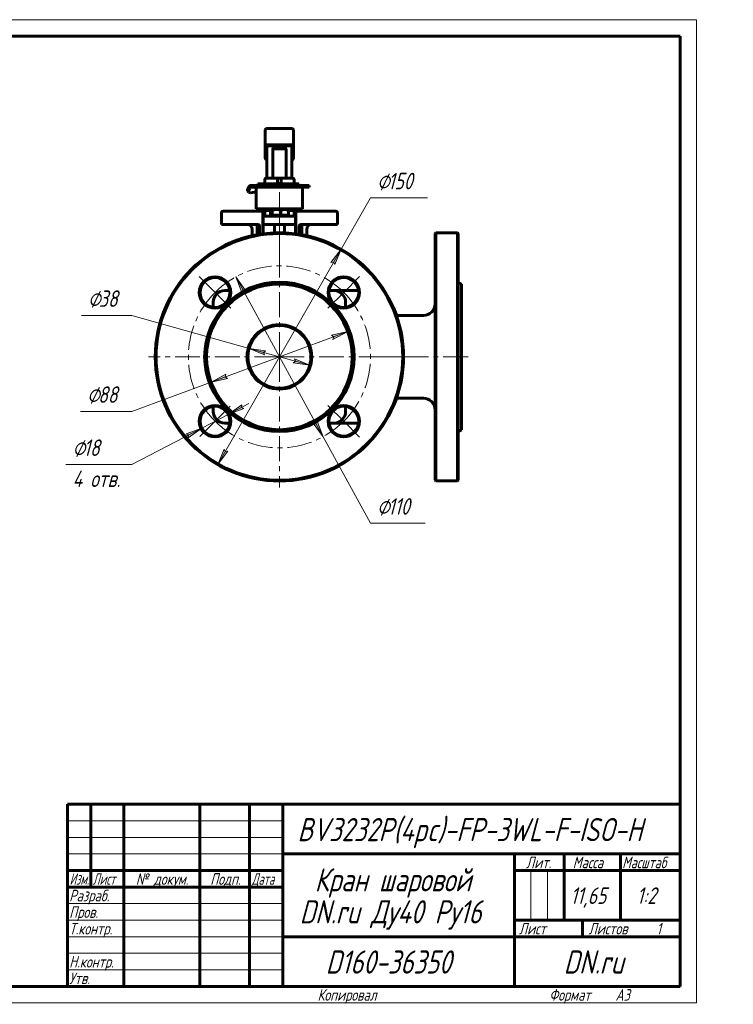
# Model space of a CAD drawing. Header units: millimetres. Extents: x 0 to 431, y 0 to 297.
# Tile 5 of 5: x 216 to 431, y 0 to 297. Entities that reach past the tile are written whole.
import ezdxf

# ---------------------------------------------------------------- set-up
doc = ezdxf.new("R2010")
doc.units = ezdxf.units.MM
for name, pattern in [('K5LT_AXLED', [12, 7.5, -1.5, 1.5, -1.5]), ('K5LT_BASIC', [0]), ('K5LT_THIN', [0])]:
    doc.linetypes.add(name, pattern=pattern)
doc.layers.add('Системный слой', color=7, linetype='Continuous')
doc.layers.add('Системный слой (1)', color=7, linetype='Continuous', true_color=0x6c6c6c)
doc.styles.add('KDIMTEXTSTYLE', font='txt', dxfattribs={"width": 0.96, "oblique": 15, "height": 5})
doc.styles.add('KTEXTSTYLE', font='txt', dxfattribs={"width": 0.96, "height": 5})
doc.dimstyles.new('KDIMSTYLE (0.50)', dxfattribs={"dimtxt": 5, "dimasz": 1, "dimexe": 2, "dimexo": 0, "dimgap": 1, "dimtad": 1, "dimlfac": 2, "dimtxsty": 'KDIMTEXTSTYLE', "dimsah": 1, "dimcen": 0, "dimdle": 1, "dimadec": 0, "dimazin": 0, "dimtfac": 0.667, "dimtmove": 0, "dimatfit": 3, "dimfxl": 1, "dimtvp": 1, "dimtolj": 1, "dimtzin": 0, "dimarcsym": 0})

# ---------------------------------------------------------------- blocks, each defined once
blk = doc.blocks.new('U14')
at = {"layer": 'Системный слой (1)', "color": 143, "linetype": 'K5LT_BASIC', "lineweight": 60, "true_color": 0x33acca}
for p, q in [((273.99, 211.66), (273.99, 210.14)), ((273.99, 180.18), (273.99, 178.66))]:
    blk.add_line(p, q, dxfattribs=at)
blk = doc.blocks.new('U15')
at = {"layer": 'Системный слой (1)', "color": 143, "linetype": 'K5LT_BASIC', "lineweight": 60, "true_color": 0x33acca}
for p, q in [((291.28, 239.41), (287.74, 239.41)), ((300.24, 239.41), (296.69, 239.41))]:
    blk.add_line(p, q, dxfattribs=at)
blk = doc.blocks.new('U16')
at = {"layer": 'Системный слой (1)', "color": 143, "linetype": 'K5LT_BASIC', "lineweight": 60, "true_color": 0x33acca}
for p, q in [((313.99, 210.14), (313.99, 211.66)), ((313.99, 178.66), (313.99, 180.18))]:
    blk.add_line(p, q, dxfattribs=at)
blk = doc.blocks.new('U17')
at = {"layer": 'Системный слой (1)', "color": 143, "linetype": 'K5LT_BASIC', "lineweight": 60, "true_color": 0x33acca}
for p, q in [((277.49, 175.16), (279.01, 175.16)), ((308.97, 175.16), (310.49, 175.16))]:
    blk.add_line(p, q, dxfattribs=at)
blk = doc.blocks.new('U18')
at = {"layer": 'Системный слой (1)', "color": 143, "linetype": 'K5LT_BASIC', "lineweight": 60, "true_color": 0x33acca}
for p, q in [((279.01, 215.16), (277.49, 215.16)), ((310.49, 215.16), (308.97, 215.16))]:
    blk.add_line(p, q, dxfattribs=at)
blk = doc.blocks.new('U19')
at = {"layer": 'Системный слой (1)', "color": 143, "linetype": 'K5LT_BASIC', "lineweight": 60, "true_color": 0x33acca}
for p, q in [((291.34, 239.53), (291.28, 239.44)), ((291.4, 239.6), (291.34, 239.53)), ((291.45, 239.64), (291.4, 239.6)), ((291.48, 239.65), (291.45, 239.64)), ((291.5, 239.66), (291.48, 239.65)), ((291.52, 239.66), (291.5, 239.66))]:
    blk.add_line(p, q, dxfattribs=at)
blk = doc.blocks.new('U20')
at = {"layer": 'Системный слой (1)', "color": 143, "linetype": 'K5LT_BASIC', "lineweight": 60, "true_color": 0x33acca}
for p, q in [((284.98, 246.01), (284.58, 245.13)), ((284.58, 245.13), (284.64, 244.9)), ((284.64, 244.9), (285.24, 244.69)), ((285.24, 244.69), (286.49, 244.94)), ((286.49, 244.94), (286.99, 245.12))]:
    blk.add_line(p, q, dxfattribs=at)
blk = doc.blocks.new('U21')
at = {"layer": 'Системный слой (1)', "color": 30, "linetype": 'K5LT_AXLED', "lineweight": 18, "true_color": 0xff8000}
for q in [(293.99, 234.66), (254.49, 195.16), (333.49, 195.16), (293.99, 155.66)]:
    blk.add_line((293.99, 195.16), q, dxfattribs=at)
blk = doc.blocks.new('U22')
at = {"layer": 'Системный слой (1)', "color": 30, "linetype": 'K5LT_AXLED', "lineweight": 18, "true_color": 0xff8000}
for p, q in [((274.54, 214.6), (269.77, 219.38)), ((313.43, 214.6), (318.21, 219.38)), ((279.32, 209.83), (274.54, 214.6)), ((308.66, 209.83), (313.43, 214.6)), ((279.14, 180.31), (274.54, 175.71)), ((308.66, 180.49), (313.43, 175.71)), ((274.54, 175.71), (269.95, 171.12)), ((313.43, 175.71), (318.21, 170.94))]:
    blk.add_line(p, q, dxfattribs=at)
for start, end in [(45, 135), (135, 225), (315, 45), (225, 315)]:
    blk.add_arc((293.99, 195.16), 27.5, start, end, dxfattribs=at)
blk = doc.blocks.new('D4')
at = {"layer": 'Системный слой (1)'}
for points in [[(310.71, 223.03), (312.63, 227.7), (309.57, 223.69), (310.39, 223.79)], [(275.35, 162.62), (278.4, 166.63), (277.58, 166.53), (277.26, 167.29)]]:
    blk.add_hatch(color=7, dxfattribs=at).paths.add_polyline_path(points)
at = {"layer": 'Системный слой (1)', "color": 7, "linetype": 'K5LT_THIN', "lineweight": 18, "true_color": 0xffffff}
for p, q in [((312.63, 227.7), (321.49, 243.16)), ((275.35, 162.62), (312.63, 227.7)), ((309.57, 223.69), (312.63, 227.7)), ((312.63, 227.7), (310.71, 223.03)), ((310.39, 223.79), (309.57, 223.69)), ((310.71, 223.03), (310.39, 223.79)), ((275.35, 162.62), (277.26, 167.29)), ((278.4, 166.63), (275.35, 162.62)), ((277.26, 167.29), (277.58, 166.53)), ((277.58, 166.53), (278.4, 166.63))]:
    blk.add_line(p, q, dxfattribs=at)
blk.add_arc((293.99, 195.16), 37.5, 237.1358, 180, dxfattribs=at)
blk.add_arc((293.99, 195.16), 37.5, 237.1358, 180, dxfattribs=at)
blk.add_wipeout([(323.49, 244.16), (323.49, 251.54), (336.16, 251.54), (336.16, 244.16)]).dxf.layer = 'Системный слой (1)'
blk.add_line((321.49, 243.16), (338.68, 243.16), dxfattribs=at)
at = {"layer": 'Системный слой (1)', "color": 7, "char_height": 5, "attachment_point": 1, "style": 'KTEXTSTYLE'}
for s, insert in [('\\fArial|b0|c204|p34;\\H5.0;\\W1.000;\\Q15;\\fGOST Type AU|b0|i0|c204|p34;\\Q15;\\W0.960;⌀', (323.49, 250.75)), ('\\fArial|b0|c204|p34;\\H5.0;\\W1.000;\\Q15;\\fGOST Type AU|b0|i0|c204|p34;\\Q15;\\W0.960;150', (326.79, 250.75))]:
    blk.add_mtext(s, dxfattribs=dict(at, insert=insert))
blk = doc.blocks.new('KDIMARROW_01')
at = {"layer": 'Системный слой'}
blk.add_hatch(color=0, dxfattribs=at).paths.add_polyline_path([(-5, -0.66), (0, 0), (-5, 0.66), (-4.5, 0)])
at = {"layer": 'Системный слой', "color": 0, "linetype": 'K5LT_THIN', "lineweight": 18}
for p, q in [((-4.5, 0), (-5, 0.66)), ((-5, 0.66), (0, 0)), ((0, 0), (-5, -0.66)), ((-5, -0.66), (-4.5, 0))]:
    blk.add_line(p, q, dxfattribs=at)
at = {"layer": 'Системный слой (1)', "color": 0, "linetype": 'K5LT_THIN', "lineweight": 18}
blk.add_line((293.99, 195.16), (293.49, 195.16), dxfattribs=at)
blk = doc.blocks.new('D5')
at = {"layer": 'Системный слой (1)'}
for points in [[(283.77, 215.21), (280.79, 219.29), (282.61, 214.58), (282.95, 215.34)], [(307.19, 171.03), (305.36, 175.74), (305.03, 174.98), (304.21, 175.1)]]:
    blk.add_hatch(color=7, dxfattribs=at).paths.add_polyline_path(points)
at = {"layer": 'Системный слой (1)', "color": 7, "linetype": 'K5LT_THIN', "lineweight": 18, "true_color": 0xffffff}
for p, q in [((280.79, 219.29), (283.77, 215.21)), ((282.61, 214.58), (280.79, 219.29)), ((280.79, 219.29), (307.19, 171.03)), ((282.95, 215.34), (282.61, 214.58)), ((283.77, 215.21), (282.95, 215.34)), ((305.03, 174.98), (305.36, 175.74)), ((305.36, 175.74), (307.19, 171.03)), ((307.19, 171.03), (304.21, 175.1)), ((304.21, 175.1), (305.03, 174.98)), ((307.19, 171.03), (321.49, 144.89))]:
    blk.add_line(p, q, dxfattribs=at)
blk.add_wipeout([(323.49, 145.89), (323.49, 153.27), (335.52, 153.27), (335.52, 145.89)]).dxf.layer = 'Системный слой (1)'
blk.add_line((321.49, 144.89), (338.02, 144.89), dxfattribs=at)
at = {"layer": 'Системный слой (1)', "color": 7, "char_height": 5, "attachment_point": 1, "style": 'KTEXTSTYLE'}
for s, insert in [('\\fArial|b0|c204|p34;\\H5.0;\\W1.000;\\Q15;\\fGOST Type AU|b0|i0|c204|p34;\\Q15;\\W0.960;⌀', (323.49, 152.48)), ('\\fArial|b0|c204|p34;\\H5.0;\\W1.000;\\Q15;\\fGOST Type AU|b0|i0|c204|p34;\\Q15;\\W0.960;110', (326.79, 152.48))]:
    blk.add_mtext(s, dxfattribs=dict(at, insert=insert))
blk = doc.blocks.new('D6')
at = {"layer": 'Системный слой (1)'}
for points in [[(310.16, 200.44), (314.62, 202.79), (309.7, 201.67), (310.4, 201.23)], [(278.27, 188.64), (277.57, 189.09), (277.81, 189.88), (273.35, 187.53)]]:
    blk.add_hatch(color=7, dxfattribs=at).paths.add_polyline_path(points)
at = {"layer": 'Системный слой (1)', "color": 7, "linetype": 'K5LT_THIN', "lineweight": 18, "true_color": 0xffffff}
for p, q in [((314.62, 202.79), (273.35, 187.53)), ((309.7, 201.67), (314.62, 202.79)), ((314.62, 202.79), (310.16, 200.44)), ((310.4, 201.23), (309.7, 201.67)), ((310.16, 200.44), (310.4, 201.23)), ((273.35, 187.53), (249.38, 178.66)), ((273.35, 187.53), (277.81, 189.88)), ((278.27, 188.64), (273.35, 187.53)), ((277.81, 189.88), (277.57, 189.09)), ((277.57, 189.09), (278.27, 188.64))]:
    blk.add_line(p, q, dxfattribs=at)
blk.add_wipeout([(235.9, 179.66), (235.9, 187.04), (246.92, 187.04), (246.92, 179.66)]).dxf.layer = 'Системный слой (1)'
blk.add_line((249.38, 178.66), (233.9, 178.66), dxfattribs=at)
at = {"layer": 'Системный слой (1)', "color": 7, "char_height": 5, "attachment_point": 1, "style": 'KTEXTSTYLE'}
for s, insert in [('\\fArial|b0|c204|p34;\\H5.0;\\W1.000;\\Q15;\\fGOST Type AU|b0|i0|c204|p34;\\Q15;\\W0.960;⌀', (235.9, 186.25)), ('\\fArial|b0|c204|p34;\\H5.0;\\W1.000;\\Q15;\\fGOST Type AU|b0|i0|c204|p34;\\Q15;\\W0.960;88', (239.21, 186.25))]:
    blk.add_mtext(s, dxfattribs=dict(at, insert=insert))
blk = doc.blocks.new('D7')
at = {"layer": 'Системный слой (1)'}
for points in [[(282.53, 179.87), (283.27, 179.51), (278.53, 177.79), (282.67, 180.68)], [(266.42, 170.74), (270.55, 173.64), (265.81, 171.91), (266.56, 171.56)]]:
    blk.add_hatch(color=7, dxfattribs=at).paths.add_polyline_path(points)
at = {"layer": 'Системный слой (1)', "color": 7, "linetype": 'K5LT_THIN', "lineweight": 18, "true_color": 0xffffff}
for p, q in [((278.53, 177.79), (284.74, 181.02)), ((282.67, 180.68), (278.53, 177.79)), ((278.53, 177.79), (283.27, 179.51)), ((282.53, 179.87), (282.67, 180.68)), ((283.27, 179.51), (282.53, 179.87)), ((278.53, 177.79), (270.55, 173.64)), ((270.55, 173.64), (249.38, 162.62)), ((270.55, 173.64), (264.34, 170.41)), ((270.55, 173.64), (265.81, 171.91)), ((266.42, 170.74), (270.55, 173.64)), ((265.81, 171.91), (266.56, 171.56)), ((266.56, 171.56), (266.42, 170.74))]:
    blk.add_line(p, q, dxfattribs=at)
blk.add_wipeout([(231.51, 154.24), (231.51, 171), (246.75, 171), (246.75, 154.24)]).dxf.layer = 'Системный слой (1)'
blk.add_line((249.38, 162.62), (229.51, 162.62), dxfattribs=at)
at = {"layer": 'Системный слой (1)', "color": 7, "char_height": 5, "attachment_point": 1, "style": 'KTEXTSTYLE'}
for s, insert in [('\\fArial|b0|c204|p34;\\H5.0;\\W1.000;\\Q15;\\fGOST Type AU|b0|i0|c204|p34;\\Q15;\\W0.960;⌀', (231.51, 170.21)), ('\\fArial|b0|c204|p34;\\H5.0;\\W1.000;\\Q15;\\fGOST Type AU|b0|i0|c204|p34;\\Q15;\\W0.960;18', (234.81, 170.21)), ('\\fArial|b0|c204|p34;\\H5.0;\\W1.000;\\Q15;\\fGOST Type AU|b0|i0|c204|p34;\\Q15;\\W0.960;4 отв.', (231.51, 160.83))]:
    blk.add_mtext(s, dxfattribs=dict(at, insert=insert))
blk = doc.blocks.new('D8')
at = {"layer": 'Системный слой (1)'}
for points in [[(289.17, 196.51), (289.83, 197.01), (284.84, 197.72), (289.48, 195.74)], [(303.14, 192.6), (298.5, 194.58), (298.8, 193.81), (298.14, 193.31)]]:
    blk.add_hatch(color=7, dxfattribs=at).paths.add_polyline_path(points)
at = {"layer": 'Системный слой (1)', "color": 7, "linetype": 'K5LT_THIN', "lineweight": 18, "true_color": 0xffffff}
for p, q in [((284.84, 197.72), (249.38, 207.66)), ((284.84, 197.72), (289.83, 197.01)), ((289.48, 195.74), (284.84, 197.72)), ((303.14, 192.6), (284.84, 197.72)), ((289.83, 197.01), (289.17, 196.51)), ((289.17, 196.51), (289.48, 195.74)), ((298.14, 193.31), (298.8, 193.81)), ((298.8, 193.81), (298.5, 194.58)), ((298.5, 194.58), (303.14, 192.6)), ((303.14, 192.6), (298.14, 193.31))]:
    blk.add_line(p, q, dxfattribs=at)
blk.add_wipeout([(236.17, 208.66), (236.17, 216.04), (246.93, 216.04), (246.93, 208.66)]).dxf.layer = 'Системный слой (1)'
blk.add_line((249.38, 207.66), (234.17, 207.66), dxfattribs=at)
at = {"layer": 'Системный слой (1)', "color": 7, "char_height": 5, "attachment_point": 1, "style": 'KTEXTSTYLE'}
for s, insert in [('\\fArial|b0|c204|p34;\\H5.0;\\W1.000;\\Q15;\\fGOST Type AU|b0|i0|c204|p34;\\Q15;\\W0.960;⌀', (236.17, 215.25)), ('\\fArial|b0|c204|p34;\\H5.0;\\W1.000;\\Q15;\\fGOST Type AU|b0|i0|c204|p34;\\Q15;\\W0.960;38', (239.47, 215.25))]:
    blk.add_mtext(s, dxfattribs=dict(at, insert=insert))
blk = doc.blocks.new('U44')
at = {"color": 7, "linetype": 'K5LT_THIN', "lineweight": 18, "true_color": 0xffffff}
for p, q in [((0, 297), (420, 297)), ((420, 297), (420, 0)), ((230, 55), (295, 55)), ((230, 50), (295, 50)), ((230, 45), (295, 45)), ((369.96, 25), (369.96, 40)), ((374.98, 25), (374.98, 40)), ((230, 30), (295, 30)), ((230, 25), (295, 25)), ((230, 20), (295, 20)), ((230, 15), (295, 15)), ((230, 10), (295, 10)), ((420, 0), (0, 0))]:
    blk.add_line(p, q, dxfattribs=at)
at = {"color": 143, "linetype": 'K5LT_BASIC', "lineweight": 60, "true_color": 0x33acca}
for p, q in [((20, 292), (415, 292)), ((415, 292), (415, 5)), ((230, 60), (415, 60)), ((230, 5), (230, 60)), ((237, 35), (237, 60)), ((247, 5), (247, 60)), ((270, 5), (270, 60)), ((285, 5), (285, 60)), ((295, 5), (295, 60)), ((295, 45), (415, 45)), ((365, 5), (365, 45)), ((380, 25), (380, 45)), ((397, 25), (397, 45)), ((230, 40), (295, 40)), ((365, 40), (380, 40)), ((380, 40), (415, 40)), ((230, 35), (295, 35)), ((365, 25), (415, 25)), ((385.57, 20), (385.57, 25)), ((295, 20), (365, 20)), ((365, 20), (415, 20)), ((415, 5), (20, 5))]:
    blk.add_line(p, q, dxfattribs=at)
at = {"color": 7, "attachment_point": 1, "style": 'KTEXTSTYLE'}
for s, insert, char_height in [('\\fArial|b0|c204|p34;\\H5.0;\\W1.000;\\Q15;\\fGOST Type AU|b0|i0|c204|p34;\\Q15;\\W0.960;\\H7.00;BV3232P(4pc)-FP-3WL-F-ISO-H', (299.46, 55.86), 7), ('\\fArial|b0|c204|p34;\\H5.0;\\W1.000;\\Q15;\\fGOST Type AU|b0|i0|c204|p34;\\Q15;\\W0.960;\\H3.50;Лит.', (368.47, 44.18), 3.5), ('\\fArial|b0|c204|p34;\\H5.0;\\W1.000;\\Q15;\\fGOST Type AU|b0|i0|c204|p34;\\Q15;\\W0.960;\\H3.50;Масса', (382.58, 44.18), 3.5), ('\\fArial|b0|c204|p34;\\H5.0;\\W1.000;\\Q15;\\fGOST Type AU|b0|i0|c204|p34;\\Q15;\\W0.926;\\H3.50;Масштаб', (397.52, 44.18), 3.5), ('\\fArial|b0|c204|p34;\\H5.0;\\W1.000;\\Q15;\\fGOST Type AU|b0|i0|c204|p34;\\Q15;\\W0.786;\\H3.50;Изм.', (230.62, 39.18), 3.5), ('\\fArial|b0|c204|p34;\\H5.0;\\W1.000;\\Q15;\\fGOST Type AU|b0|i0|c204|p34;\\Q15;\\W0.800;\\H3.50;Лист', (237.61, 39.18), 3.5), ('\\fArial|b0|c204|p34;\\H5.0;\\W1.000;\\Q15;\\fGOST Type AU|b0|i0|c204|p34;\\Q15;\\W0.960;\\H3.50;№ докум.', (250.63, 39.18), 3.5), ('\\fArial|b0|c204|p34;\\H5.0;\\W1.000;\\Q15;\\fGOST Type AU|b0|i0|c204|p34;\\Q15;\\W0.960;\\H3.50;Подп.', (273.1, 39.18), 3.5), ('\\fArial|b0|c204|p34;\\H5.0;\\W1.000;\\Q15;\\fGOST Type AU|b0|i0|c204|p34;\\Q15;\\W0.800;\\H3.50;Дата', (285.61, 39.18), 3.5), ('\\fArial|b0|c204|p34;\\H5.0;\\W1.000;\\Q15;\\fGOST Type AU|b0|i0|c204|p34;\\Q15;\\W0.960;\\H7.00;Кран шаровой', (304.65, 40.69), 7), ('\\fArial|b0|c204|p34;\\H5.0;\\W1.000;\\Q15;\\fGOST Type AU|b0|i0|c204|p34;\\Q15;\\W0.960;\\H3.50;Разраб.', (230.5, 34.18), 3.5), ('\\fArial|b0|c204|p34;\\H5.0;\\W1.000;\\Q15;\\fGOST Type AU|b0|i0|c204|p34;\\Q15;\\W0.960;11,65', (381.9, 34.9), 5), ('\\fArial|b0|c204|p34;\\H5.0;\\W1.000;\\Q15;\\fGOST Type AU|b0|i0|c204|p34;\\Q15;\\W0.960;{\\c16737820;1:2}', (401.92, 34.9), 5), ('\\fArial|b0|c204|p34;\\H5.0;\\W1.000;\\Q15;\\fGOST Type AU|b0|i0|c204|p34;\\Q15;\\W0.960;\\H7.00;DN.ru Ду40 Ру16', (300.11, 31.02), 7), ('\\fArial|b0|c204|p34;\\H5.0;\\W1.000;\\Q15;\\fGOST Type AU|b0|i0|c204|p34;\\Q15;\\W0.960;\\H3.50;Пров.', (230.5, 29.18), 3.5), ('\\fArial|b0|c204|p34;\\H5.0;\\W1.000;\\Q15;\\fGOST Type AU|b0|i0|c204|p34;\\Q15;\\W0.960;\\H3.50;Т.контр.', (230.5, 24.18), 3.5), ('\\fArial|b0|c204|p34;\\H5.0;\\W1.000;\\Q15;\\fGOST Type AU|b0|i0|c204|p34;\\Q15;\\W0.960;\\H3.50;Лист', (366.32, 24.18), 3.5), ('\\fArial|b0|c204|p34;\\H5.0;\\W1.000;\\Q15;\\fGOST Type AU|b0|i0|c204|p34;\\Q15;\\W0.960;\\H3.50;Листов', (387.36, 24.18), 3.5), ('\\fArial|b0|c204|p34;\\H5.0;\\W1.000;\\Q15;\\fGOST Type AU|b0|i0|c204|p34;\\Q15;\\W0.960;\\H3.50;1', (407.91, 24.18), 3.5), ('\\fArial|b0|c204|p34;\\H5.0;\\W1.000;\\Q15;\\fGOST Type AU|b0|i0|c204|p34;\\Q15;\\W0.960;\\H7.00;D160-36350', (307.98, 15.86), 7), ('\\fArial|b0|c204|p34;\\H5.0;\\W1.000;\\Q15;\\fGOST Type AU|b0|i0|c204|p34;\\Q15;\\W0.960;\\H7.00;DN.ru', (379.84, 15.86), 7), ('\\fArial|b0|c204|p34;\\H5.0;\\W1.000;\\Q15;\\fGOST Type AU|b0|i0|c204|p34;\\Q15;\\W0.960;\\H3.50;Н.контр.', (230.5, 14.18), 3.5), ('\\fArial|b0|c204|p34;\\H5.0;\\W1.000;\\Q15;\\fGOST Type AU|b0|i0|c204|p34;\\Q15;\\W0.960;\\H3.50;Утв.', (230.5, 9.18), 3.5), ('\\fArial|b0|c204|p34;\\H5.0;\\W1.000;\\Q15;\\fGOST Type AU|b0|i0|c204|p34;\\Q15;\\W0.960;\\H3.50;Копировал', (305.5, 4.18), 3.5), ('\\fArial|b0|c204|p34;\\H5.0;\\W1.000;\\Q15;\\fGOST Type AU|b0|i0|c204|p34;\\Q15;\\W0.960;\\H3.50;Формат', (375.5, 4.18), 3.5), ('\\fArial|b0|c204|p34;\\H5.0;\\W1.000;\\Q15;\\fGOST Type AU|b0|i0|c204|p34;\\Q15;\\W0.960;\\H3.50;A3', (395.5, 4.18), 3.5)]:
    blk.add_mtext(s, dxfattribs=dict(at, insert=insert, char_height=char_height))

msp = doc.modelspace()

# ---------------------------------------------------------------- linework, layer by layer
at = {"layer": 'Системный слой (1)', "color": 143, "linetype": 'K5LT_BASIC', "lineweight": 60, "true_color": 0x33acca}
for p, q in [((289.7375, 263.6592), (289.7375, 263.4583)), ((289.7375, 263.4583), (289.7375, 258.5819)), ((297.7375, 264.1592), (290.2375, 264.1592)), ((298.2375, 263.4583), (298.2375, 263.6592)), ((298.2375, 258.5819), (298.2375, 263.4583)), ((297.7375, 259.1592), (290.2375, 259.1592)), ((297.2375, 258.93), (290.7375, 258.93)), ((289.7375, 258.5819), (289.7375, 255.2366)), ((290.2375, 258.3526), (290.2375, 249.1592)), ((291.9848, 249.1592), (291.9848, 258.0031)), ((292.4848, 258.2918), (295.4903, 258.2918)), ((292.4848, 258.0031), (295.4903, 258.0031)), ((295.9903, 258.0031), (295.9903, 249.1592)), ((297.7375, 249.1592), (297.7375, 258.3526)), ((298.2375, 255.2366), (298.2375, 258.5819)), ((285.4844, 246.9092), (285.2615, 246.9092)), ((285.4844, 246.9092), (302.9875, 246.9092)), ((287.4774, 247.4092), (287.4774, 246.9092)), ((287.9274, 247.4092), (287.4774, 247.4092)), ((287.9274, 247.4092), (288.6991, 247.4092)), ((288.6991, 246.9092), (288.6991, 247.4092)), ((288.6991, 247.4092), (299.8371, 247.4092)), ((289.5378, 247.4092), (289.5378, 248.6592)), ((289.5697, 247.4092), (289.5697, 248.6592)), ((290.2184, 249.1592), (290.0378, 249.1592)), ((290.2184, 249.1592), (292.807, 249.1592)), ((295.1681, 249.1592), (292.807, 249.1592)), ((292.8885, 246.9142), (294.0291, 246.9142)), ((292.8885, 246.9092), (292.8885, 246.9142)), ((293.4556, 247.4092), (293.4556, 248.6592)), ((294.0291, 246.9142), (295.2435, 246.9142)), ((294.0291, 246.9092), (294.0291, 246.9142)), ((294.5194, 247.4092), (294.5194, 248.6592)), ((295.1681, 249.1592), (297.7567, 249.1592)), ((295.2435, 246.9092), (295.2435, 246.9142)), ((297.9373, 249.1592), (297.7567, 249.1592)), ((298.4054, 247.4092), (298.4054, 248.6592)), ((298.4373, 247.4092), (298.4373, 248.6592)), ((299.7941, 246.9142), (300.4092, 246.9142)), ((299.7941, 246.9092), (299.7941, 246.9142)), ((299.8371, 246.9142), (299.8371, 247.4092)), ((300.4092, 246.9142), (302.5944, 246.9142)), ((300.4092, 246.9092), (300.4092, 246.9142)), ((302.5944, 246.9092), (302.5944, 246.9142)), ((302.9875, 246.4092), (302.9875, 246.9092)), ((284.3741, 245.311), (284.6368, 244.9014)), ((285.2838, 246.4092), (285.431, 246.4092)), ((285.431, 246.4092), (302.9875, 246.4092)), ((286.9875, 239.9092), (286.9875, 246.4092)), ((300.9875, 239.9092), (300.9875, 246.4092)), ((276.4875, 238.6592), (276.4875, 235.1592)), ((279.9875, 239.1592), (276.9875, 239.1592)), ((288.9875, 239.1592), (279.9875, 239.1592)), ((286.9875, 239.9092), (300.9875, 239.9092)), ((287.7375, 239.9092), (287.7375, 239.4092)), ((288.9875, 238.6592), (288.9875, 239.1592)), ((288.9875, 232.3244), (288.9875, 238.6592)), ((289.5378, 237.6592), (289.5378, 239.4092)), ((289.5697, 237.6592), (289.5697, 239.4092)), ((291.2837, 237.9093), (291.2837, 239.436)), ((291.4875, 239.6593), (291.4529, 239.6393)), ((291.4875, 239.6593), (291.5218, 239.6593)), ((291.5218, 239.6593), (293.1117, 239.6593)), ((291.7598, 237.9093), (291.7598, 239.436)), ((293.1117, 239.6593), (295.5775, 239.6593)), ((294.4636, 237.9093), (294.4636, 239.436)), ((295.5775, 239.6593), (296.4875, 239.6593)), ((296.4875, 239.6593), (296.5222, 239.6393)), ((296.6913, 237.9093), (296.6913, 239.436)), ((298.4054, 237.6592), (298.4054, 239.4092)), ((298.4373, 237.6592), (298.4373, 239.4092)), ((298.9875, 239.1592), (298.9875, 238.6592)), ((307.9875, 239.1592), (298.9875, 239.1592)), ((298.9875, 238.6592), (298.9875, 232.3244)), ((300.2375, 239.9092), (300.2375, 239.4092)), ((310.9875, 239.1592), (307.9875, 239.1592)), ((311.4875, 238.6592), (311.4875, 235.1592)), ((279.9875, 235.1592), (276.4875, 235.1592)), ((287.4875, 235.1592), (279.9875, 235.1592)), ((287.2375, 235.1592), (287.2375, 232.0467)), ((289.0875, 237.6592), (289.0875, 235.1592)), ((298.8875, 237.6592), (289.0875, 237.6592)), ((298.8875, 235.1592), (289.0875, 235.1592)), ((289.0875, 235.1592), (289.0875, 233.6592)), ((291.5218, 237.9093), (291.2837, 237.9093)), ((291.4875, 237.9093), (291.4875, 237.6592)), ((291.7598, 237.9093), (291.5218, 237.9093)), ((293.1117, 237.9093), (291.7598, 237.9093)), ((292.4875, 235.1592), (292.4875, 232.6292)), ((294.4636, 237.9093), (293.1117, 237.9093)), ((295.5775, 237.9093), (294.4636, 237.9093)), ((295.4875, 235.1592), (295.4875, 232.6292)), ((296.6913, 237.9093), (295.5775, 237.9093)), ((296.4875, 237.9093), (296.4875, 237.6592)), ((298.8875, 235.1592), (298.8875, 237.6592)), ((298.8875, 233.6592), (298.8875, 235.1592)), ((307.9875, 235.1592), (300.4875, 235.1592)), ((300.7375, 235.1592), (300.7375, 232.0467)), ((311.4875, 235.1592), (307.9875, 235.1592)), ((285.7375, 233.6592), (285.7375, 231.7405)), ((287.9875, 234.6592), (287.9875, 232.1761)), ((289.0875, 233.6592), (289.0875, 232.3377)), ((298.8875, 233.6592), (298.8875, 232.3377)), ((299.9875, 234.6592), (299.9875, 232.1761)), ((302.2375, 233.6592), (302.2375, 231.7405)), ((340.9875, 232.4092), (341.2375, 232.6592)), ((340.9875, 232.4092), (340.9875, 157.9092)), ((341.2375, 195.1592), (341.2375, 232.6592)), ((341.2375, 232.6592), (347.7375, 232.6592)), ((347.7375, 232.6592), (347.7375, 195.1592)), ((347.9875, 232.4092), (347.7375, 232.6592)), ((347.9875, 157.9092), (347.9875, 232.4092)), ((348.9875, 217.1592), (347.9875, 217.7366)), ((348.9875, 217.1592), (348.9875, 173.1592)), ((317.4875, 215.1592), (310.4876, 215.1592)), ((317.8987, 215.1592), (317.4875, 215.1592)), ((329.3429, 207.6592), (337.4875, 207.6592)), ((341.2375, 157.6592), (341.2375, 195.1592)), ((347.7375, 195.1592), (347.7375, 157.6592)), ((329.3429, 182.6592), (337.4875, 182.6592)), ((310.4876, 175.1592), (317.4875, 175.1592)), ((317.4875, 175.1592), (317.8987, 175.1592)), ((348.9875, 173.1592), (347.9875, 172.5819)), ((340.9875, 157.9092), (341.2375, 157.6592)), ((341.2375, 157.6592), (347.7375, 157.6592)), ((347.9875, 157.9092), (347.7375, 157.6592))]:
    msp.add_line(p, q, dxfattribs=at)
at = {"layer": 'Системный слой (1)', "color": 30, "linetype": 'K5LT_AXLED', "lineweight": 18, "true_color": 0xff8000}
for p, q in [((293.9875, 237.4092), (293.9875, 248.4092)), ((293.9875, 235.6592), (293.9875, 239.9093)), ((293.9875, 225.6592), (293.9875, 237.1592)), ((350.9875, 195.1592), (325.5875, 195.1592))]:
    msp.add_line(p, q, dxfattribs=at)
at = {"layer": 'Системный слой (1)', "color": 143, "linetype": 'K5LT_BASIC', "lineweight": 60, "true_color": 0x33acca}
for centre, radius in [((293.9875, 195.1592), 37.25), ((274.5421, 214.6047), 4.75), ((274.5421, 214.6047), 4.5), ((293.9875, 195.1592), 22.5774), ((293.9875, 195.1592), 22), ((313.433, 214.6047), 4.75), ((313.433, 214.6047), 4.5), ((293.9875, 195.1592), 9.75), ((293.9875, 195.1592), 9.5), ((274.5421, 175.7138), 4.75), ((274.5421, 175.7138), 4.5), ((313.433, 175.7138), 4.75), ((313.433, 175.7138), 4.5)]:
    msp.add_circle(centre, radius, dxfattribs=at)
for centre, radius, start, end in [((290.2375, 263.6592), 0.5, 90, 180), ((297.7375, 263.6592), 0.5, 0, 90), ((290.0378, 248.6592), 0.5, 90, 180), ((297.9373, 248.6592), 0.5, 0, 90), ((276.9875, 238.6592), 0.5, 90, 180), ((310.9875, 238.6592), 0.5, 0, 90), ((284.2375, 233.6592), 1.5, 0, 90), ((287.4875, 234.6592), 0.5, 0, 90), ((300.4875, 234.6592), 0.5, 90, 180), ((303.7375, 233.6592), 1.5, 90, 180), ((293.9875, 195.1592), 37.5, 0, 180), ((277.4875, 211.6592), 3.5, 90, 180), ((310.4875, 211.6592), 3.5, 0, 90), ((337.4875, 211.1592), 3.5, 270, 0), ((293.9875, 195.1592), 37.5, 180, 0), ((337.4875, 179.1592), 3.5, 0, 90), ((277.4875, 178.6592), 3.5, 180, 270), ((310.4875, 178.6592), 3.5, 270, 0)]:
    msp.add_arc(centre, radius, start, end, dxfattribs=at)
for centre, major_axis, ratio, start_param, end_param in [((290.2375, 258.5819), (0, 0.5774), 0.8660254, 0, 1.57079633), ((290.7375, 258.3526), (0, 0.5774), 0.8660254, 0, 1.57079633), ((297.2375, 258.3526), (0, 0.5774), 0.8660254, 4.71238898, 6.28318531), ((297.7375, 258.5819), (0, 0.5774), 0.8660254, 4.71238898, 6.28318531), ((292.4848, 258.0031), (0.5, 0), 0.57735027, 1.57079633, 3.14159265), ((292.4848, 257.7144), (0.5, 0), 0.57735027, 1.57079633, 3.14159265), ((295.4903, 258.0031), (-0.5, 0), 0.57735027, 3.14159265, 4.71238898), ((295.4903, 257.7144), (-0.5, 0), 0.57735027, 3.14159265, 4.71238898), ((290.2375, 255.2366), (0, -0.5774), 0.8660254, 4.71238898, 6.28318531), ((297.7375, 255.2366), (0, -0.5774), 0.8660254, 0, 1.57079633), ((289.7087, 248.7335), (5.3346, 3.4225), 0.2297838, 2.58383928, 3.14159265)]:
    msp.add_ellipse(centre, major_axis=major_axis, ratio=ratio, start_param=start_param, end_param=end_param, dxfattribs=at)
for points, knots in [([(285.2615, 246.9092), (285.2376, 246.9092), (285.2128, 246.9051), (285.1473, 246.8822), (285.1074, 246.8563), (285.072, 246.8188)], [0.1002421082, 0.1002421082, 0.1002421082, 0.1002421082, 0.1274019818, 0.1274019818, 0.1718860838, 0.1718860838, 0.1718860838, 0.1718860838]), ([(289.5697, 248.6592), (289.5697, 248.7103), (289.5811, 248.7694), (289.6201, 248.8727), (289.6586, 248.9301), (289.7492, 249.0259), (289.8221, 249.0717), (289.9869, 249.1412), (290.1129, 249.1592), (290.2184, 249.1592)], [0.56576999, 0.56576999, 0.56576999, 0.56576999, 0.596403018, 0.596403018, 0.636001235, 0.636001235, 0.692391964, 0.692391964, 0.781914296, 0.781914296, 0.781914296, 0.781914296]), ([(292.807, 249.1592), (292.9125, 249.1592), (293.0385, 249.1412), (293.2032, 249.0717), (293.2761, 249.0259), (293.3667, 248.9301), (293.4053, 248.8727), (293.4442, 248.7694), (293.4556, 248.7103), (293.4556, 248.6592)], [1.481165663, 1.481165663, 1.481165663, 1.481165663, 1.570687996, 1.570687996, 1.627078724, 1.627078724, 1.666676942, 1.666676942, 1.69730997, 1.69730997, 1.69730997, 1.69730997]), ([(294.5194, 248.6592), (294.5194, 248.6874), (294.5229, 248.7209), (294.5347, 248.7776), (294.5457, 248.8113), (294.5882, 248.9074), (294.6416, 248.9713), (294.7456, 249.0569), (294.8155, 249.093), (294.9654, 249.1453), (295.0758, 249.1592), (295.1681, 249.1592)], [0.565537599, 0.565537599, 0.565537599, 0.565537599, 0.582453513, 0.582453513, 0.601000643, 0.601000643, 0.650480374, 0.650480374, 0.70309229, 0.70309229, 0.781449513, 0.781449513, 0.781449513, 0.781449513]), ([(297.7567, 249.1592), (297.8491, 249.1592), (297.9595, 249.1453), (298.1093, 249.093), (298.1792, 249.0569), (298.2832, 248.9713), (298.3366, 248.9074), (298.3791, 248.8113), (298.3901, 248.7776), (298.4019, 248.7209), (298.4054, 248.6874), (298.4054, 248.6592)], [1.480700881, 1.480700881, 1.480700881, 1.480700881, 1.559058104, 1.559058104, 1.61167002, 1.61167002, 1.661149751, 1.661149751, 1.679696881, 1.679696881, 1.696612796, 1.696612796, 1.696612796, 1.696612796]), ([(284.9833, 246.0073), (284.9656, 246.1059), (284.9433, 246.2056), (284.9149, 246.3085), (284.9143, 246.3105), (284.9138, 246.3126)], [0.3005293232, 0.3005293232, 0.3005293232, 0.3005293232, 0.3694785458, 0.3694785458, 0.3709010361, 0.3709010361, 0.3709010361, 0.3709010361]), ([(284.9833, 246.0073), (284.9934, 246.0239), (285.0043, 246.0409), (285.0404, 246.0949), (285.0673, 246.1322), (285.1534, 246.2461), (285.2187, 246.3264), (285.2838, 246.4092)], [0.485362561, 0.485362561, 0.485362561, 0.485362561, 0.508904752, 0.508904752, 0.558567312, 0.558567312, 0.653915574, 0.653915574, 0.653915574, 0.653915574])]:
    msp.add_open_spline(points, degree=3, knots=knots, dxfattribs=at)
for points in [[(284.9261, 246.665), (284.8639, 246.5992), (284.8104, 246.5367), (284.7663, 246.4785)], [(285.072, 246.8188), (285.0198, 246.7634), (284.9703, 246.7117), (284.9261, 246.665)]]:
    msp.add_open_spline(points, degree=3, dxfattribs=at)
for points, weights in [([(291.7598, 239.436), (291.6322, 239.6593), (291.5218, 239.6593)], [1, 1.0379548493, 1]), ([(293.1117, 239.6593), (292.4843, 239.6593), (291.7598, 239.436)], [1, 1.0379548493, 1]), ([(294.4636, 239.436), (293.7391, 239.6593), (293.1117, 239.6593)], [1, 1.0379548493, 1]), ([(295.5775, 239.6593), (295.0605, 239.6593), (294.4636, 239.436)], [1, 1.0379548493, 1]), ([(296.6913, 239.436), (296.0944, 239.6593), (295.5775, 239.6593)], [1, 1.0379548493, 1]), ([(296.5223, 239.6392), (296.6013, 239.5936), (296.6913, 239.436)], [1.01600057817, 1.0264935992, 1])]:
    msp.add_rational_spline(points, weights, degree=2, dxfattribs=at)

# ---------------------------------------------------------------- block references
at = {"layer": 'Системный слой (1)'}
for name in ['U20', 'U15', 'U19', 'U21', 'U22', 'U18', 'U14', 'U16', 'U17']:
    msp.add_blockref(name, (0, 0), dxfattribs=at)

# ---------------------------------------------------------------- next in the draw order: dimensions: what is measured, and where the dimension line sits
at = {"layer": 'Системный слой (1)', "color": 7}
dim = msp.add_diameter_dim_2p(p1=(256.7041, 130.0827), p2=(331.2709, 260.2357), dimstyle='KDIMSTYLE (0.50)', override={"dimtih": 1, "dimtoh": 1, "dimpost": '\\fGOST Type AU|b0|c204|p34;\\H5.0;\\W0.960;\\Q15;<>', "dimblk1": 'KDIMARROW_01', "dimblk2": 'KDIMARROW_01', "dimclrt": 7, "dimtol": 1, "dimtp": 0, "dimtm": 0, "dimtdec": 5, "dimtmove": 1, "dimatfit": 2, "dimtolj": 1}, dxfattribs=at)
dim.commit()
dim.dimension.update_dxf_attribs({"geometry": 'D4', "text_midpoint": (323.4875, 243.1592), "dimtype": 163})

# ---------------------------------------------------------------- next in the draw order: dimensions: what is measured, and where the dimension line sits
dim = msp.add_diameter_dim_2p(p1=(267.5919, 243.4114), p2=(320.3832, 146.9071), dimstyle='KDIMSTYLE (0.50)', override={"dimtih": 1, "dimtoh": 1, "dimpost": '\\fGOST Type AU|b0|c204|p34;\\H5.0;\\W0.960;\\Q15;<>', "dimblk1": 'KDIMARROW_01', "dimblk2": 'KDIMARROW_01', "dimclrt": 7, "dimtol": 1, "dimtp": 0, "dimtm": 0, "dimtdec": 5, "dimtmove": 1, "dimatfit": 2, "dimtolj": 1}, dxfattribs=at)
dim.commit()
dim.dimension.update_dxf_attribs({"geometry": 'D5', "text_midpoint": (323.4875, 144.8883), "dimtype": 163})

# ---------------------------------------------------------------- next in the draw order: dimensions: what is measured, and where the dimension line sits
dim = msp.add_diameter_dim_2p(p1=(335.2549, 210.4238), p2=(252.7202, 179.8946), dimstyle='KDIMSTYLE (0.50)', override={"dimtih": 1, "dimtoh": 1, "dimpost": '\\fGOST Type AU|b0|c204|p34;\\H5.0;\\W0.960;\\Q15;<>', "dimblk1": 'KDIMARROW_01', "dimblk2": 'KDIMARROW_01', "dimclrt": 7, "dimtol": 1, "dimtp": 0, "dimtm": 0, "dimtdec": 5, "dimtmove": 1, "dimatfit": 2, "dimtolj": 1}, dxfattribs=at)
dim.commit()
dim.dimension.update_dxf_attribs({"geometry": 'D6', "text_midpoint": (247.3803, 178.6592), "dimtype": 163})

# ---------------------------------------------------------------- next in the draw order: dimensions: what is measured, and where the dimension line sits
dim = msp.add_diameter_dim_2p(p1=(312.2828, 190.0325), p2=(275.6923, 200.286), dimstyle='KDIMSTYLE (0.50)', override={"dimtih": 1, "dimtoh": 1, "dimpost": '\\fGOST Type AU|b0|c204|p34;\\H5.0;\\W0.960;\\Q15;<>', "dimblk1": 'KDIMARROW_01', "dimblk2": 'KDIMARROW_01', "dimclrt": 7, "dimtol": 1, "dimtp": 0, "dimtm": 0, "dimtdec": 5, "dimtmove": 1, "dimatfit": 2, "dimtolj": 1}, dxfattribs=at)
dim.commit()
dim.dimension.update_dxf_attribs({"geometry": 'D8', "text_midpoint": (247.3803, 207.6592), "dimtype": 163})
dim = msp.add_diameter_dim_2p(p1=(282.5259, 179.8681), p2=(266.5583, 171.5595), dimstyle='KDIMSTYLE (0.50)', override={"dimtih": 1, "dimtoh": 1, "dimpost": '\\fGOST Type AU|b0|c204|p34;\\H5.0;\\W0.960;\\Q15;<>\\X\\fGOST Type AU|b0|c204|p34;\\H5.0;\\W0.960;\\Q15;\\fGOST Type AU|b0|i0|c204|p34;\\Q15;4 отв.', "dimblk1": 'KDIMARROW_01', "dimblk2": 'KDIMARROW_01', "dimclrt": 7, "dimtol": 1, "dimtp": 0, "dimtm": 0, "dimtdec": 5, "dimtmove": 1, "dimatfit": 2, "dimtolj": 1}, dxfattribs=at)
dim.commit()
dim.dimension.update_dxf_attribs({"geometry": 'D7', "text_midpoint": (247.3803, 162.621)})

# ---------------------------------------------------------------- next in the draw order: block references
msp.add_blockref('U44', (0, 0))

doc.saveas('drawing.dxf')
